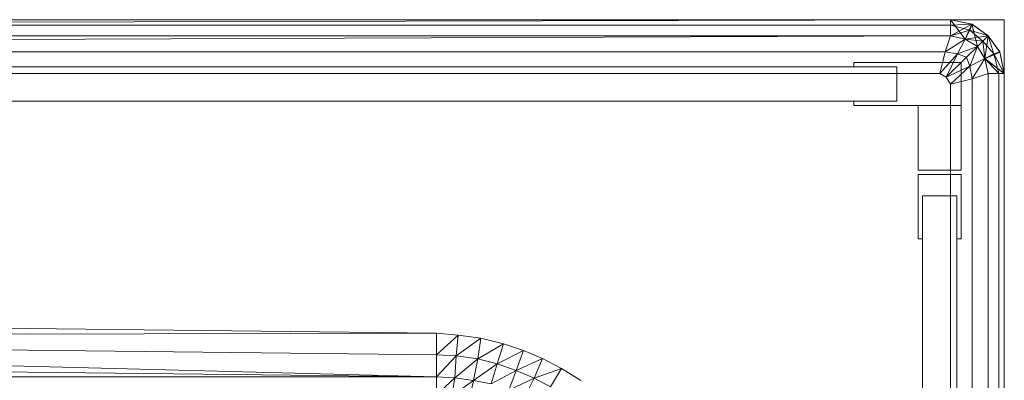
# Model space of a CAD drawing. Header units: metres. Extents: x 391.1 to 427.5, y 12.7 to 28.4.
# Tile 72 of 245: x 410.0803 to 410.2634, y 14.9135 to 14.9806. Entities that reach past the tile are written whole.
import ezdxf

# ---------------------------------------------------------------- set-up
doc = ezdxf.new("R2010")
doc.units = ezdxf.units.M
doc.layers.add('02_MOBILIARIO', color=7, linetype='Continuous', lineweight=18)
doc.layers.add('Mobiliario', color=7, linetype='Continuous', lineweight=18)

# ---------------------------------------------------------------- blocks, each defined once
blk = doc.blocks.new('Family - Plats de dutxa PS-1-153666-01_TEL_PS1')
at = {"layer": '02_MOBILIARIO', "color": 253, "true_color": 0xaaaaaa}
for p, q in [((0.81, 0.80026), (0.01, 0.80026)), ((0.81, 0.80026), (0.01, 0.80026)), ((0.8, 0.80026), (0.41, 0.79926)), ((0.41, 0.79926), (0.8, 0.80026)), ((0.41, 0.79926), (0.8, 0.80026)), ((0.41, 0.80026), (0.8, 0.80026)), ((0.41, 0.79926), (0.8, 0.80026)), ((0.8, 0.80026), (0.41, 0.80026)), ((0.51, 0.80026), (0.8, 0.80026)), ((0.51, 0.80026), (0.8, 0.80026)), ((0.8, 0.80026), (0.8, 0.79726)), ((0.8, 0.80026), (0.80398, 0.79943)), ((0.8, 0.80026), (0.804, 0.79941)), ((0.8, 0.80026), (0.804, 0.79941)), ((0.8, 0.80026), (0.8, 0.79926)), ((0.8, 0.79726), (0.8, 0.80026)), ((0.8, 0.80026), (0.804, 0.79941)), ((0.8, 0.80026), (0.80398, 0.79943)), ((0.80398, 0.79943), (0.8, 0.80026)), ((0.80398, 0.79943), (0.8, 0.80026)), ((0.8, 0.80026), (0.80398, 0.79943)), ((0.8, 0.80026), (0.80274, 0.79662)), ((0.80274, 0.79662), (0.8, 0.80026)), ((0.8, 0.79726), (0.8, 0.80026)), ((0.804, 0.79941), (0.8, 0.80026)), ((0.8, 0.80026), (0.8, 0.79926)), ((0.81, 0.00026), (0.81, 0.80026)), ((0.81, 0.00026), (0.81, 0.80026)), ((0.8, 0.79926), (0.41, 0.79926)), ((0.41, 0.79926), (0.8, 0.79926)), ((0.8, 0.79726), (0.80398, 0.79943)), ((0.8, 0.79926), (0.804, 0.79941)), ((0.804, 0.79941), (0.8, 0.79926)), ((0.8, 0.79926), (0.8, 0.79726)), ((0.8, 0.79926), (0.80361, 0.7983)), ((0.80361, 0.7983), (0.8, 0.79926)), ((0.8, 0.79926), (0.8, 0.79726)), ((0.80398, 0.79943), (0.80274, 0.79662)), ((0.80274, 0.79662), (0.80398, 0.79943)), ((0.80398, 0.79943), (0.80275, 0.79661)), ((0.804, 0.79941), (0.80361, 0.7983)), ((0.80361, 0.7983), (0.804, 0.79941)), ((0.80398, 0.79943), (0.807, 0.79726)), ((0.804, 0.79941), (0.80398, 0.79943)), ((0.807, 0.79726), (0.80398, 0.79943)), ((0.80398, 0.79943), (0.804, 0.79941)), ((0.804, 0.79941), (0.80398, 0.79943)), ((0.80398, 0.79943), (0.807, 0.79726)), ((0.80398, 0.79943), (0.805, 0.79526)), ((0.805, 0.79526), (0.80398, 0.79943)), ((0.804, 0.79941), (0.807, 0.79726)), ((0.804, 0.79941), (0.807, 0.79726)), ((0.804, 0.79941), (0.807, 0.79726)), ((0.807, 0.79726), (0.804, 0.79941)), ((0.807, 0.79726), (0.804, 0.79941)), ((0.8, 0.79726), (0.021, 0.79426)), ((0.021, 0.79426), (0.8, 0.79726)), ((0.41, 0.79726), (0.8, 0.79726)), ((0.8, 0.79726), (0.41, 0.79726)), ((0.8, 0.79726), (0.41, 0.79726)), ((0.8, 0.79726), (0.51, 0.79726)), ((0.799, 0.79426), (0.8, 0.79726)), ((0.8, 0.79726), (0.799, 0.79426)), ((0.799, 0.79426), (0.80275, 0.79661)), ((0.80275, 0.79661), (0.799, 0.79426)), ((0.8, 0.79726), (0.80361, 0.7983)), ((0.80361, 0.7983), (0.8, 0.79726)), ((0.80275, 0.79661), (0.8, 0.79726)), ((0.80274, 0.79662), (0.8, 0.79726)), ((0.80275, 0.79661), (0.8, 0.79726)), ((0.8, 0.79726), (0.80275, 0.79661)), ((0.80275, 0.79661), (0.80131, 0.79388)), ((0.80131, 0.79388), (0.80275, 0.79661)), ((0.805, 0.79526), (0.80274, 0.79662)), ((0.80361, 0.7983), (0.80275, 0.79661)), ((0.80275, 0.79661), (0.80361, 0.7983)), ((0.80275, 0.79661), (0.807, 0.79726)), ((0.805, 0.79526), (0.80275, 0.79661)), ((0.805, 0.79526), (0.80275, 0.79661)), ((0.80275, 0.79661), (0.805, 0.79526)), ((0.80275, 0.79661), (0.806, 0.79626)), ((0.806, 0.79626), (0.80275, 0.79661)), ((0.80361, 0.7983), (0.806, 0.79626)), ((0.80361, 0.7983), (0.807, 0.79726)), ((0.807, 0.79726), (0.80361, 0.7983)), ((0.806, 0.79626), (0.80361, 0.7983)), ((0.805, 0.79526), (0.807, 0.79726)), ((0.807, 0.79726), (0.805, 0.79526)), ((0.807, 0.79726), (0.805, 0.79526)), ((0.807, 0.79726), (0.806, 0.79626)), ((0.806, 0.79626), (0.807, 0.79726)), ((0.807, 0.79726), (0.80635, 0.79302)), ((0.80636, 0.793), (0.807, 0.79726)), ((0.807, 0.79726), (0.80636, 0.793)), ((0.807, 0.79726), (0.80916, 0.79424)), ((0.807, 0.79726), (0.80915, 0.79427)), ((0.80916, 0.79424), (0.807, 0.79726)), ((0.807, 0.79726), (0.80915, 0.79427)), ((0.807, 0.79726), (0.80916, 0.79424)), ((0.80916, 0.79424), (0.807, 0.79726)), ((0.807, 0.79726), (0.80916, 0.79424)), ((0.807, 0.79726), (0.80803, 0.79388)), ((0.80803, 0.79388), (0.807, 0.79726)), ((0.80915, 0.79427), (0.807, 0.79726)), ((0.80131, 0.79388), (0.805, 0.79526)), ((0.805, 0.79526), (0.80131, 0.79388)), ((0.805, 0.79526), (0.803, 0.79326)), ((0.803, 0.79326), (0.805, 0.79526)), ((0.805, 0.79526), (0.80362, 0.79158)), ((0.80362, 0.79158), (0.805, 0.79526)), ((0.806, 0.79626), (0.805, 0.79526)), ((0.805, 0.79526), (0.806, 0.79626)), ((0.80635, 0.79302), (0.805, 0.79526)), ((0.80636, 0.793), (0.805, 0.79526)), ((0.80635, 0.79302), (0.805, 0.79526)), ((0.805, 0.79526), (0.80635, 0.79302)), ((0.806, 0.79626), (0.80803, 0.79388)), ((0.806, 0.79626), (0.80635, 0.79302)), ((0.80635, 0.79302), (0.806, 0.79626)), ((0.80803, 0.79388), (0.806, 0.79626)), ((0.799, 0.79426), (0.41, 0.79426)), ((0.799, 0.79426), (0.41, 0.79426)), ((0.798, 0.79026), (0.799, 0.79426)), ((0.799, 0.79426), (0.798, 0.79026)), ((0.798, 0.79026), (0.80131, 0.79388)), ((0.80131, 0.79388), (0.798, 0.79026)), ((0.799, 0.79426), (0.80131, 0.79388)), ((0.80131, 0.79388), (0.799, 0.79426)), ((0.80131, 0.79388), (0.79922, 0.78954)), ((0.79922, 0.78954), (0.80131, 0.79388)), ((0.79922, 0.78954), (0.803, 0.79326)), ((0.803, 0.79326), (0.79922, 0.78954)), ((0.80131, 0.79388), (0.803, 0.79326)), ((0.803, 0.79326), (0.80131, 0.79388)), ((0.803, 0.79326), (0.80362, 0.79158)), ((0.80362, 0.79158), (0.803, 0.79326)), ((0.80362, 0.79158), (0.80635, 0.79302)), ((0.80635, 0.79302), (0.80362, 0.79158)), ((0.80635, 0.79302), (0.804, 0.78926)), ((0.804, 0.78926), (0.80635, 0.79302)), ((0.80635, 0.79302), (0.80916, 0.79424)), ((0.80635, 0.79302), (0.80803, 0.79388)), ((0.80635, 0.79302), (0.80803, 0.79388)), ((0.807, 0.79026), (0.80635, 0.79302)), ((0.80635, 0.79302), (0.81, 0.79026)), ((0.807, 0.79026), (0.80635, 0.79302)), ((0.809, 0.79026), (0.80635, 0.79302)), ((0.80635, 0.79302), (0.807, 0.79026)), ((0.80635, 0.79302), (0.809, 0.79026)), ((0.80636, 0.793), (0.80916, 0.79424)), ((0.80636, 0.793), (0.80916, 0.79424)), ((0.80636, 0.793), (0.81, 0.79026)), ((0.81, 0.79026), (0.80636, 0.793)), ((0.807, 0.79026), (0.80636, 0.793)), ((0.80803, 0.79388), (0.80915, 0.79427)), ((0.80803, 0.79388), (0.80915, 0.79427)), ((0.81, 0.79026), (0.80803, 0.79388)), ((0.80803, 0.79388), (0.809, 0.79026)), ((0.80803, 0.79388), (0.81, 0.79026)), ((0.809, 0.79026), (0.80803, 0.79388)), ((0.80915, 0.79427), (0.81, 0.79026)), ((0.80916, 0.79424), (0.80915, 0.79427)), ((0.80916, 0.79424), (0.80915, 0.79427)), ((0.81, 0.79026), (0.80915, 0.79427)), ((0.80915, 0.79427), (0.81, 0.79026)), ((0.80915, 0.79427), (0.81, 0.79026)), ((0.80915, 0.79427), (0.80916, 0.79424)), ((0.81, 0.79026), (0.80915, 0.79427)), ((0.80916, 0.79424), (0.81, 0.79026)), ((0.80916, 0.79424), (0.81, 0.79026)), ((0.81, 0.79026), (0.80916, 0.79424)), ((0.80916, 0.79424), (0.81, 0.79026)), ((0.038, 0.79146), (0.79, 0.79146)), ((0.782, 0.79146), (0.782, 0.79226)), ((0.782, 0.79226), (0.802, 0.79226)), ((0.79, 0.79146), (0.782, 0.79146)), ((0.79, 0.78506), (0.79, 0.79146)), ((0.79, 0.79146), (0.79, 0.78506)), ((0.79922, 0.78954), (0.80362, 0.79158)), ((0.80362, 0.79158), (0.79922, 0.78954)), ((0.80362, 0.79158), (0.8, 0.78826)), ((0.8, 0.78826), (0.80362, 0.79158)), ((0.802, 0.79226), (0.802, 0.78426)), ((0.80362, 0.79158), (0.804, 0.78926)), ((0.804, 0.78926), (0.80362, 0.79158)), ((0.798, 0.79026), (0.41, 0.79026)), ((0.798, 0.79026), (0.41, 0.79026)), ((0.79922, 0.78954), (0.798, 0.79026)), ((0.798, 0.79026), (0.79922, 0.78954)), ((0.8, 0.78826), (0.79922, 0.78954)), ((0.79922, 0.78954), (0.8, 0.78826)), ((0.804, 0.78926), (0.8, 0.78826)), ((0.8, 0.78826), (0.804, 0.78926)), ((0.807, 0.79026), (0.804, 0.78926)), ((0.804, 0.78926), (0.807, 0.79026)), ((0.804, 0.40026), (0.804, 0.78926)), ((0.804, 0.40026), (0.804, 0.78926)), ((0.807, 0.79026), (0.81, 0.79026)), ((0.807, 0.01026), (0.807, 0.79026)), ((0.807, 0.79026), (0.81, 0.79026)), ((0.807, 0.79026), (0.807, 0.40026)), ((0.809, 0.79026), (0.807, 0.79026)), ((0.807, 0.79026), (0.807, 0.40026)), ((0.807, 0.40026), (0.807, 0.79026)), ((0.81, 0.79026), (0.807, 0.79026)), ((0.809, 0.79026), (0.807, 0.79026)), ((0.81, 0.79026), (0.809, 0.79026)), ((0.809, 0.79026), (0.809, 0.40026)), ((0.809, 0.79026), (0.809, 0.40026)), ((0.81, 0.79026), (0.809, 0.79026)), ((0.81, 0.79026), (0.81, 0.30026)), ((0.81, 0.79026), (0.81, 0.30026)), ((0.81, 0.30026), (0.81, 0.79026)), ((0.81, 0.79026), (0.81, 0.40026)), ((0.81, 0.79026), (0.81, 0.40026)), ((0.81, 0.79026), (0.81, 0.40026)), ((0.81, 0.79026), (0.81, 0.40026)), ((0.8, 0.40026), (0.8, 0.78826)), ((0.8, 0.40026), (0.8, 0.78826)), ((0.79, 0.78506), (0.038, 0.78506)), ((0.782, 0.78426), (0.782, 0.78506)), ((0.782, 0.78506), (0.79, 0.78506)), ((0.802, 0.78426), (0.782, 0.78426)), ((0.794, 0.78426), (0.802, 0.78426)), ((0.794, 0.77226), (0.794, 0.78426)), ((0.802, 0.78426), (0.802, 0.77226)), ((0.802, 0.77226), (0.794, 0.77226)), ((0.794, 0.75946), (0.794, 0.77146)), ((0.794, 0.77146), (0.802, 0.77146)), ((0.802, 0.77146), (0.802, 0.75946)), ((0.8012, 0.76746), (0.7948, 0.76746)), ((0.7948, 0.76746), (0.7948, 0.75946)), ((0.7948, 0.04106), (0.7948, 0.76746)), ((0.7948, 0.76746), (0.8012, 0.76746)), ((0.8012, 0.75946), (0.8012, 0.76746)), ((0.8012, 0.76746), (0.8012, 0.04106)), ((0.7948, 0.75946), (0.794, 0.75946)), ((0.802, 0.75946), (0.8012, 0.75946)), ((0.70444, 0.74189), (0.41, 0.74526)), ((0.41, 0.74526), (0.70444, 0.74189)), ((0.70444, 0.74189), (0.41, 0.74122)), ((0.41, 0.74122), (0.70444, 0.74189)), ((0.70841, 0.74155), (0.70444, 0.74189)), ((0.70444, 0.74189), (0.70444, 0.73785)), ((0.70444, 0.73785), (0.70444, 0.74189)), ((0.70444, 0.74189), (0.70841, 0.74155)), ((0.41, 0.74122), (0.70444, 0.7338)), ((0.70444, 0.7338), (0.41, 0.74122)), ((0.41, 0.74122), (0.70444, 0.73785)), ((0.70444, 0.73785), (0.41, 0.74122)), ((0.70841, 0.74155), (0.70444, 0.73785)), ((0.70444, 0.73785), (0.70841, 0.74155)), ((0.70807, 0.73766), (0.70841, 0.74155)), ((0.70841, 0.74155), (0.70807, 0.73766)), ((0.71265, 0.74094), (0.70807, 0.73766)), ((0.70807, 0.73766), (0.71265, 0.74094)), ((0.71265, 0.74094), (0.70841, 0.74155)), ((0.70841, 0.74155), (0.71265, 0.74094)), ((0.7121, 0.73711), (0.71265, 0.74094)), ((0.71265, 0.74094), (0.7121, 0.73711)), ((0.71689, 0.73991), (0.7121, 0.73711)), ((0.7121, 0.73711), (0.71689, 0.73991)), ((0.71689, 0.73991), (0.71265, 0.74094)), ((0.71265, 0.74094), (0.71689, 0.73991)), ((0.71689, 0.73991), (0.71571, 0.73618)), ((0.71571, 0.73618), (0.71689, 0.73991)), ((0.72059, 0.73868), (0.71689, 0.73991)), ((0.71689, 0.73991), (0.72059, 0.73868)), ((0.72059, 0.73868), (0.71571, 0.73618)), ((0.71571, 0.73618), (0.72059, 0.73868)), ((0.71925, 0.73496), (0.72059, 0.73868)), ((0.72059, 0.73868), (0.71925, 0.73496)), ((0.7241, 0.73717), (0.72059, 0.73868)), ((0.72059, 0.73868), (0.7241, 0.73717)), ((0.41, 0.73717), (0.70444, 0.7338)), ((0.70444, 0.7338), (0.41, 0.73717)), ((0.70444, 0.7338), (0.70444, 0.73785)), ((0.70807, 0.73766), (0.70444, 0.73785)), ((0.70444, 0.7338), (0.70444, 0.73785)), ((0.70444, 0.73785), (0.70807, 0.73766)), ((0.70807, 0.73766), (0.70444, 0.7338)), ((0.70444, 0.7338), (0.70807, 0.73766)), ((0.70779, 0.73356), (0.70807, 0.73766)), ((0.70807, 0.73766), (0.70779, 0.73356)), ((0.7121, 0.73711), (0.70779, 0.73356)), ((0.70779, 0.73356), (0.7121, 0.73711)), ((0.7121, 0.73711), (0.70807, 0.73766)), ((0.70807, 0.73766), (0.7121, 0.73711)), ((0.71129, 0.73312), (0.7121, 0.73711)), ((0.7121, 0.73711), (0.71129, 0.73312)), ((0.71571, 0.73618), (0.71129, 0.73312)), ((0.71129, 0.73312), (0.71571, 0.73618)), ((0.71571, 0.73618), (0.7121, 0.73711)), ((0.7121, 0.73711), (0.71571, 0.73618)), ((0.71455, 0.73245), (0.71571, 0.73618)), ((0.71571, 0.73618), (0.71455, 0.73245)), ((0.71925, 0.73496), (0.71571, 0.73618)), ((0.71571, 0.73618), (0.71925, 0.73496)), ((0.7241, 0.73717), (0.71925, 0.73496)), ((0.71925, 0.73496), (0.7241, 0.73717)), ((0.7241, 0.73717), (0.72258, 0.73353)), ((0.72258, 0.73353), (0.7241, 0.73717)), ((0.72763, 0.73534), (0.7241, 0.73717)), ((0.7241, 0.73717), (0.72763, 0.73534)), ((0.71925, 0.73496), (0.71455, 0.73245)), ((0.71455, 0.73245), (0.71925, 0.73496)), ((0.71785, 0.73129), (0.71925, 0.73496)), ((0.71925, 0.73496), (0.71785, 0.73129)), ((0.71925, 0.73496), (0.72258, 0.73353)), ((0.72258, 0.73353), (0.71925, 0.73496)), ((0.72763, 0.73534), (0.72258, 0.73353)), ((0.72258, 0.73353), (0.72763, 0.73534)), ((0.72561, 0.73188), (0.72763, 0.73534)), ((0.72763, 0.73534), (0.72561, 0.73188)), ((0.73123, 0.73312), (0.72763, 0.73534)), ((0.72763, 0.73534), (0.73123, 0.73312)), ((0.70444, 0.7338), (0.41, 0.7338)), ((0.41, 0.7338), (0.70444, 0.7338)), ((0.70444, 0.7338), (0.70444, 0.73043)), ((0.70444, 0.73043), (0.70444, 0.7338)), ((0.70444, 0.7338), (0.70779, 0.73356)), ((0.70779, 0.73356), (0.70444, 0.7338)), ((0.70779, 0.73356), (0.70444, 0.73043)), ((0.70444, 0.73043), (0.70779, 0.73356)), ((0.70725, 0.73024), (0.70779, 0.73356)), ((0.70779, 0.73356), (0.70725, 0.73024)), ((0.71129, 0.73312), (0.70725, 0.73024)), ((0.70725, 0.73024), (0.71129, 0.73312)), ((0.70779, 0.73356), (0.71129, 0.73312)), ((0.71129, 0.73312), (0.70779, 0.73356)), ((0.71061, 0.72979), (0.71129, 0.73312)), ((0.71129, 0.73312), (0.71061, 0.72979)), ((0.71129, 0.73312), (0.71455, 0.73245)), ((0.71455, 0.73245), (0.71129, 0.73312)), ((0.72258, 0.73353), (0.71785, 0.73129)), ((0.71785, 0.73129), (0.72258, 0.73353)), ((0.72258, 0.73353), (0.72081, 0.73002)), ((0.72081, 0.73002), (0.72258, 0.73353)), ((0.72258, 0.73353), (0.72561, 0.73188)), ((0.72561, 0.73188), (0.72258, 0.73353))]:
    blk.add_line(p, q, dxfattribs=at)
at = {"layer": 'Mobiliario', "color": 253, "true_color": 0xaaaaaa}
for p, q in [((0.79, 0.79146), (0.038, 0.79146)), ((0.802, 0.79226), (0.782, 0.79226)), ((0.782, 0.79226), (0.782, 0.79146)), ((0.782, 0.79146), (0.79, 0.79146)), ((0.79, 0.79146), (0.79, 0.78506)), ((0.79, 0.78506), (0.79, 0.79146)), ((0.802, 0.78426), (0.802, 0.79226)), ((0.038, 0.78506), (0.79, 0.78506)), ((0.79, 0.78506), (0.782, 0.78506)), ((0.782, 0.78506), (0.782, 0.78426)), ((0.782, 0.78426), (0.802, 0.78426)), ((0.794, 0.78426), (0.794, 0.77226)), ((0.802, 0.78426), (0.794, 0.78426)), ((0.802, 0.77226), (0.802, 0.78426)), ((0.794, 0.77226), (0.802, 0.77226)), ((0.794, 0.77146), (0.794, 0.75946)), ((0.802, 0.77146), (0.794, 0.77146)), ((0.802, 0.75946), (0.802, 0.77146)), ((0.7948, 0.75946), (0.7948, 0.76746)), ((0.7948, 0.76746), (0.8012, 0.76746)), ((0.8012, 0.76746), (0.7948, 0.76746)), ((0.7948, 0.76746), (0.7948, 0.04106)), ((0.8012, 0.76746), (0.8012, 0.75946)), ((0.8012, 0.04106), (0.8012, 0.76746)), ((0.794, 0.75946), (0.7948, 0.75946)), ((0.8012, 0.75946), (0.802, 0.75946))]:
    blk.add_line(p, q, dxfattribs=at)
blk = doc.blocks.new('LONDR55-XX_ZZ-ARQ-CAA-M3D-Londres55_ifc-1-01_TEL_PS1')
at = {"layer": '02_MOBILIARIO', "color": 253, "lineweight": 18, "true_color": 0xaaaaaa}
blk.add_blockref('Family - Plats de dutxa PS-1-153666-01_TEL_PS1', (409.45344, 14.18035), dxfattribs=at)

msp = doc.modelspace()

# ---------------------------------------------------------------- block references
at = {"lineweight": 5}
msp.add_blockref('LONDR55-XX_ZZ-ARQ-CAA-M3D-Londres55_ifc-1-01_TEL_PS1', (0, 0), dxfattribs=at)

doc.saveas('drawing.dxf')
